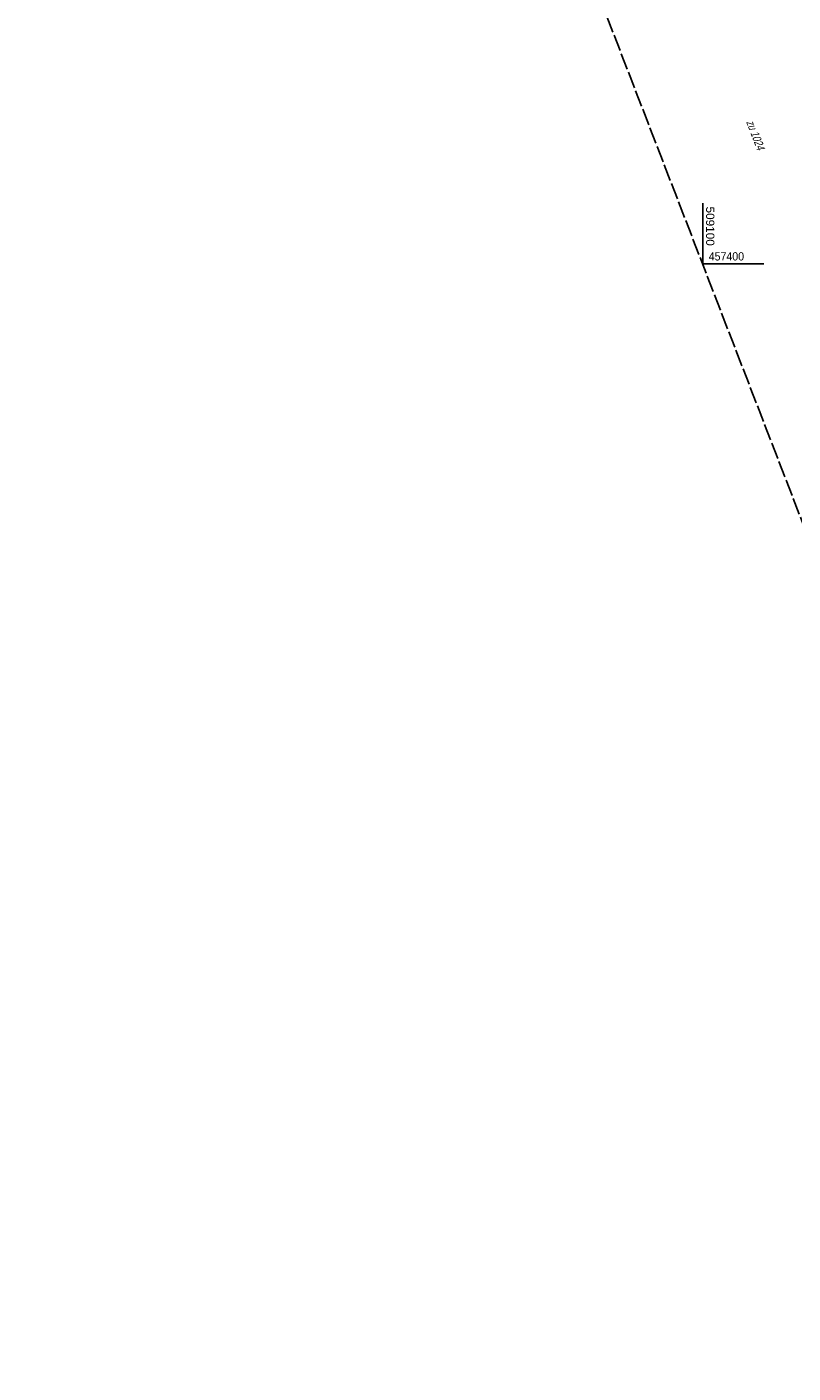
# Model space of a CAD drawing. Extents: x 508896 to 509497, y 457065 to 458031.
# Tile 1 of 45: x 508896 to 509127, y 457065 to 457472. Entities that reach past the tile are written whole.
import ezdxf

# ---------------------------------------------------------------- set-up
doc = ezdxf.new("R2010")
doc.units = 0
doc.header["$LTSCALE"] = 10
doc.header["$MEASUREMENT"] = 0
doc.linetypes.add('LT00', pattern=[0])
doc.linetypes.add('LT14', pattern=[0.6, 0.5, -0.1])
doc.layers.add('-BLATT_113-RAND', color=7, linetype='LT14', plot=False)
doc.layers.add('DFK_FLUR_NR', color=250, linetype='LT00')
doc.layers.add('V113_RASTER', color=250, linetype='LT00')
doc.styles.get("Standard").update_dxf_attribs({"font": 'ARIAL.TTF'})

msp = doc.modelspace()

# ---------------------------------------------------------------- linework, layer by layer
at = {"layer": '-BLATT_113-RAND'}
msp.add_lwpolyline([(508896.03, 457928.01), (509229.23, 457065.1), (509496.96, 457168.48), (509163.77, 458031.39), (508896.03, 457928.01)], dxfattribs=at)
at = {"layer": 'V113_RASTER'}
for p, q in [((509100, 457418.27), (509100, 457399.77)), ((509118.41, 457400), (509099.91, 457400))]:
    msp.add_line(p, q, dxfattribs=at)

# ---------------------------------------------------------------- texts
at = {"layer": 'DFK_FLUR_NR', "oblique": 13.754, "width": 0.75}
msp.add_text('zu 1024', height=2.5, rotation=291.1131, dxfattribs=at).set_placement((509113.06, 457442.83))
at = {"layer": 'V113_RASTER'}
for s, rotation, width, p in [(' 509100', -90.0012, 1.017, (509101, 457418.27)), (' 457400', -0.0012, 0.915, (509100.91, 457401))]:
    msp.add_text(s, height=2.5, rotation=rotation, dxfattribs=dict(at, width=width)).set_placement(p)

doc.saveas('drawing.dxf')
